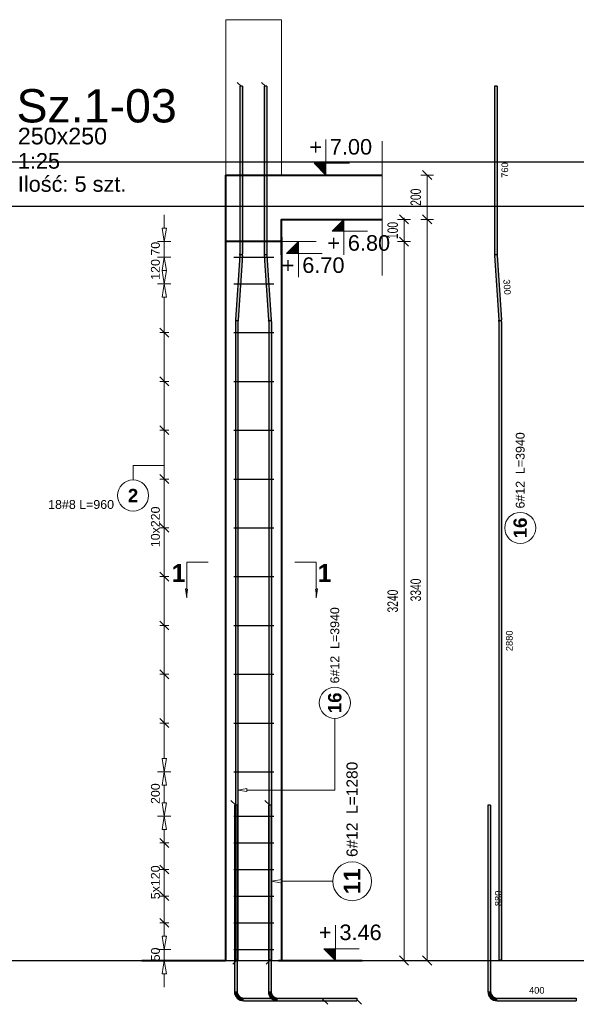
# Model space of a CAD drawing. Extents: x 3922 to 466978, y -142912 to 64503.
# Tile 31 of 62: x 402174 to 404682, y -123379 to -118942. Entities that reach past the tile are written whole.
import ezdxf
from ezdxf.enums import TextEntityAlignment as Align

# ---------------------------------------------------------------- set-up
doc = ezdxf.new("R2010")
doc.units = 0
doc.header["$LTSCALE"] = 10
doc.header["$MEASUREMENT"] = 0
doc.linetypes.add('HIDDEN', pattern=[0.375, 0.25, -0.125])
for name, color, linetype, lineweight in [('P-Linia3', 6, 'Continuous', 60), ('P-Przerywana', 13, 'HIDDEN', 9), ('P-Wymiar', 254, 'Continuous', 9), ('RCAD_deskowanie', 3, 'Continuous', 40)]:
    doc.layers.add(name, color=color, linetype=linetype, lineweight=lineweight)
for name, color, linetype in [('RCAD_kształt pręta', 7, 'Continuous'), ('RCAD_opis kształtu pręta', 7, 'Continuous'), ('RCAD_opis rozkładu', 7, 'Continuous'), ('RCAD_pręt wyrzucony', 130, 'Continuous'), ('RCAD_rozkład pręta', 7, 'Continuous'), ('RCAD_symbole graficzne', 7, 'Continuous')]:
    doc.layers.add(name, color=color, linetype=linetype)
doc.styles.add('_Fd Opis', font='arial.ttf')
doc.styles.add('ROMANS', font='arial.ttf', dxfattribs={"width": 0.7})
doc.styles.add('style1', font='arial.ttf')
doc.styles.add('style3', font='arialbd.ttf')
doc.styles.add('style5', font='arialbd.ttf')
doc.dimstyles.new('A25', dxfattribs={"dimscale": 27, "dimtxt": 1.75, "dimasz": 0.06, "dimexe": 0, "dimexo": 0, "dimgap": 1, "dimtad": 1, "dimdec": 4, "dimrnd": 0.1, "dimdsep": 46, "dimtxsty": 'ROMANS', "dimblk": '[[[[[[[[', "dimcen": 2, "dimdle": 2, "dimse1": 1, "dimse2": 1, "dimclrd": 256, "dimclrt": 1, "dimadec": 0, "dimazin": 0, "dimtfac": 1, "dimtdec": 4, "dimtix": 1, "dimtmove": 2, "dimatfit": 3, "dimldrblk": '[[[[[[[[', "dimfxl": 0, "dimtvp": 0.6, "dimtolj": 1, "dimlwd": -1, "dimarcsym": 0})

# ---------------------------------------------------------------- blocks, each defined once
blk = doc.blocks.new('[[[[[[[[')
at = {"layer": 'P-Wymiar'}
for p, q in [((-12.7, -12.7), (12.7, 12.7)), ((0, 0), (-4.6, 0)), ((0, 18), (0, -18))]:
    blk.add_line(p, q, dxfattribs=at)
blk = doc.blocks.new('*D393')
at = {"layer": 'Defpoints', "color": 0, "transparency": 16777216}
for p in [(403353.8, -119942), (403906.4, -123182), (403906.4, -123182)]:
    blk.add_point(p, dxfattribs=at)
at = {"layer": 'P-Wymiar', "transparency": 16777216}
blk.add_line((403906.4, -119943.6), (403906.4, -123180.4), dxfattribs=at)
at = {"layer": 'P-Wymiar', "transparency": 16777216, "xscale": 1.62, "yscale": 1.62, "zscale": 1.62}
for p, rotation in [((403906.4, -119942), 90), ((403906.4, -123182), 270)]:
    blk.add_blockref('[[[[[[[[', p, dxfattribs=dict(at, rotation=rotation))
at = {"layer": 'P-Wymiar', "color": 1, "transparency": 16777216, "insert": (403855.3, -121562), "char_height": 47.25, "attachment_point": 5, "rotation": 90, "style": 'ROMANS'}
blk.add_mtext('\\A1;3240', dxfattribs=at)
blk = doc.blocks.new('*D394')
at = {"layer": 'Defpoints', "color": 0, "transparency": 16777216}
for p in [(403353.8, -119842), (403906.4, -119842), (403353.8, -119942)]:
    blk.add_point(p, dxfattribs=at)
at = {"layer": 'P-Wymiar', "transparency": 16777216}
for p, q in [((403906.4, -119840.4), (403906.4, -119838.7)), ((403906.4, -119942), (403906.4, -119842)), ((403906.4, -119943.6), (403906.4, -119945.2))]:
    blk.add_line(p, q, dxfattribs=at)
at = {"layer": 'P-Wymiar', "transparency": 16777216, "xscale": 1.62, "yscale": 1.62, "zscale": 1.62}
for p, rotation in [((403906.4, -119842), 270), ((403906.4, -119942), 90)]:
    blk.add_blockref('[[[[[[[[', p, dxfattribs=dict(at, rotation=rotation))
at = {"layer": 'P-Wymiar', "color": 1, "transparency": 16777216, "insert": (403855.3, -119892), "char_height": 47.25, "attachment_point": 5, "rotation": 90, "style": 'ROMANS'}
blk.add_mtext('\\A1;100', dxfattribs=at)
blk = doc.blocks.new('*D395')
at = {"layer": 'Defpoints', "color": 0, "transparency": 16777216}
for p in [(403807.6, -119642), (404010.3, -119642), (403353.8, -119842)]:
    blk.add_point(p, dxfattribs=at)
at = {"layer": 'P-Wymiar', "transparency": 16777216}
blk.add_line((404010.3, -119840.4), (404010.3, -119643.6), dxfattribs=at)
at = {"layer": 'P-Wymiar', "transparency": 16777216, "xscale": 1.62, "yscale": 1.62, "zscale": 1.62}
for p, rotation in [((404010.3, -119642), 90), ((404010.3, -119842), 270)]:
    blk.add_blockref('[[[[[[[[', p, dxfattribs=dict(at, rotation=rotation))
at = {"layer": 'P-Wymiar', "color": 1, "transparency": 16777216, "insert": (403959.2, -119742), "char_height": 47.25, "attachment_point": 5, "rotation": 90, "style": 'ROMANS'}
blk.add_mtext('\\A1;200', dxfattribs=at)
blk = doc.blocks.new('*D396')
at = {"layer": 'Defpoints', "color": 0, "transparency": 16777216}
for p in [(403766.6, -119842), (403766.6, -123182), (404010.3, -123182)]:
    blk.add_point(p, dxfattribs=at)
at = {"layer": 'P-Wymiar', "transparency": 16777216}
blk.add_line((404010.3, -119843.6), (404010.3, -123180.4), dxfattribs=at)
at = {"layer": 'P-Wymiar', "transparency": 16777216, "xscale": 1.62, "yscale": 1.62, "zscale": 1.62}
for p, rotation in [((404010.3, -119842), 90), ((404010.3, -123182), 270)]:
    blk.add_blockref('[[[[[[[[', p, dxfattribs=dict(at, rotation=rotation))
at = {"layer": 'P-Wymiar', "color": 1, "transparency": 16777216, "insert": (403959.1, -121512), "char_height": 47.25, "attachment_point": 5, "rotation": 90, "style": 'ROMANS'}
blk.add_mtext('\\A1;3340', dxfattribs=at)

msp = doc.modelspace()

# ---------------------------------------------------------------- hatches: boundary and pattern name
at = {"layer": 'RCAD_kształt pręta'}
for points in [[(403166.31234, -119241.97622), (403178.31234, -119241.97622), (403178.31234, -119997.41326), (403166.31234, -119997.41326)], [(403276.07603, -119241.97622), (403288.07603, -119241.97622), (403288.07603, -119997.41326), (403276.07603, -119997.41326)], [(403166.10427, -120003.52953), (403178.07653, -120004.34504), (403158.23613, -120295.61847), (403146.26388, -120294.80296)], [(403276.31184, -120004.34504), (403288.2841, -120003.52953), (403308.12449, -120294.80296), (403296.15223, -120295.61847)], [(403146.02807, -120301.73474), (403158.02807, -120301.73474), (403158.02807, -123180.67669), (403146.02807, -123180.67669)], [(403296.3603, -120301.73474), (403308.3603, -120301.73474), (403308.3603, -123180.67669), (403296.3603, -123180.67669)], [(403141.92221, -122482.39868), (403153.92221, -122482.39868), (403153.92221, -123321.37389), (403141.92221, -123321.37389)], [(403294.87674, -122482.39868), (403306.87674, -122482.39868), (403306.87674, -123321.37389), (403294.87674, -123321.37389)], [(403183.92221, -123363.37389), (403183.92221, -123351.37389), (403540.32858, -123351.37389), (403540.32858, -123363.37389)], [(403336.87674, -123363.37389), (403336.87674, -123351.37389), (403693.28311, -123351.37389), (403693.28311, -123363.37389)]]:
    msp.add_hatch(color=4, dxfattribs=at).paths.add_polyline_path(points, flags=0)
h = msp.add_hatch(color=4, dxfattribs=at)
edge = h.paths.add_edge_path(flags=0)
edge.add_line((403178.07653, -120004.34504), (403166.10427, -120003.52953))
edge.add_arc((403076.31234, -119997.41326), 90, -3.89674277, 0)
edge.add_line((403166.31234, -119997.41326), (403178.31234, -119997.41326))
edge.add_arc((403076.31234, -119997.41326), 102, 356.10325723, 360, ccw=False)
h = msp.add_hatch(color=4, dxfattribs=at)
edge = h.paths.add_edge_path(flags=0)
edge.add_line((403276.07603, -119997.41326), (403288.07603, -119997.41326))
edge.add_arc((403378.07603, -119997.41326), 90, 180, 183.89674277)
edge.add_line((403288.2841, -120003.52953), (403276.31184, -120004.34504))
edge.add_arc((403378.07603, -119997.41326), 102, 540, 543.89674277, ccw=False)
h = msp.add_hatch(color=4, dxfattribs=at)
edge = h.paths.add_edge_path(flags=0)
edge.add_line((403146.26388, -120294.80296), (403158.23613, -120295.61847))
edge.add_arc((403248.02807, -120301.73474), 90, 176.10325723, 180)
edge.add_line((403158.02807, -120301.73474), (403146.02807, -120301.73474))
edge.add_arc((403248.02807, -120301.73474), 102, 536.10325723, 540, ccw=False)
h = msp.add_hatch(color=4, dxfattribs=at)
edge = h.paths.add_edge_path(flags=0)
edge.add_line((403308.3603, -120301.73474), (403296.3603, -120301.73474))
edge.add_arc((403206.3603, -120301.73474), 90, 0, 3.89674277)
edge.add_line((403296.15223, -120295.61847), (403308.12449, -120294.80296))
edge.add_arc((403206.3603, -120301.73474), 102, 360, 363.89674277, ccw=False)
h = msp.add_hatch(color=4, dxfattribs=at)
edge = h.paths.add_edge_path(flags=0)
edge.add_line((403141.92221, -123321.37389), (403153.92221, -123321.37389))
edge.add_arc((403183.92221, -123321.37389), 30, 180, 270)
edge.add_line((403183.92221, -123351.37389), (403183.92221, -123363.37389))
edge.add_arc((403183.92221, -123321.37389), 42, 540, 630, ccw=False)
h = msp.add_hatch(color=4, dxfattribs=at)
edge = h.paths.add_edge_path(flags=0)
edge.add_line((403294.87674, -123321.37389), (403306.87674, -123321.37389))
edge.add_arc((403336.87674, -123321.37389), 30, 180, 270)
edge.add_line((403336.87674, -123351.37389), (403336.87674, -123363.37389))
edge.add_arc((403336.87674, -123321.37389), 42, 540, 630, ccw=False)
at = {"layer": 'RCAD_pręt wyrzucony'}
for points in [[(404313.46624, -119241.97622), (404325.46624, -119241.97622), (404325.46624, -119997.41326), (404313.46624, -119997.41326)], [(404313.70205, -120004.34504), (404325.6743, -120003.52953), (404345.5147, -120294.80296), (404333.54244, -120295.61847)], [(404333.75051, -120301.73474), (404345.75051, -120301.73474), (404345.75051, -123180.67669), (404333.75051, -123180.67669)], [(404283.99552, -122482.39868), (404295.99552, -122482.39868), (404295.99552, -123321.37389), (404283.99552, -123321.37389)], [(404325.99552, -123363.37389), (404325.99552, -123351.37389), (404682.40189, -123351.37389), (404682.40189, -123363.37389)]]:
    msp.add_hatch(color=4, dxfattribs=at).paths.add_polyline_path(points, flags=0)
h = msp.add_hatch(color=4, dxfattribs=at)
edge = h.paths.add_edge_path(flags=0)
edge.add_line((404313.46624, -119997.41326), (404325.46624, -119997.41326))
edge.add_arc((404415.46624, -119997.41326), 90, 180, 183.89674277)
edge.add_line((404325.6743, -120003.52953), (404313.70205, -120004.34504))
edge.add_arc((404415.46624, -119997.41326), 102, 540, 543.89674277, ccw=False)
h = msp.add_hatch(color=4, dxfattribs=at)
edge = h.paths.add_edge_path(flags=0)
edge.add_line((404345.75051, -120301.73474), (404333.75051, -120301.73474))
edge.add_arc((404243.75051, -120301.73474), 90, 0, 3.89674277)
edge.add_line((404333.54244, -120295.61847), (404345.5147, -120294.80296))
edge.add_arc((404243.75051, -120301.73474), 102, 360, 363.89674277, ccw=False)
h = msp.add_hatch(color=4, dxfattribs=at)
edge = h.paths.add_edge_path(flags=0)
edge.add_line((404283.99552, -123321.37389), (404295.99552, -123321.37389))
edge.add_arc((404325.99552, -123321.37389), 30, 180, 270)
edge.add_line((404325.99552, -123351.37389), (404325.99552, -123363.37389))
edge.add_arc((404325.99552, -123321.37389), 42, 540, 630, ccw=False)
at = {"layer": 'RCAD_symbole graficzne'}
for points in [[(403500.81041, -119588.64289), (403554.14374, -119641.97622), (403554.14374, -119588.64289)], [(403581.89445, -119895.30956), (403635.22778, -119841.97622), (403635.22778, -119895.30956)], [(403376.56287, -119995.30956), (403429.8962, -119941.97622), (403429.8962, -119995.30956)], [(403544.04718, -123128.64289), (403597.38051, -123181.97622), (403597.38051, -123128.64289)]]:
    msp.add_hatch(color=1, dxfattribs=at).paths.add_polyline_path(points, flags=0)
at = {"layer": 'RCAD_symbole graficzne', "linetype": 'Continuous', "lineweight": 0}
for points in [[(402927.68144, -121547.2369), (402927.68144, -121507.2369), (402933.3833, -121507.2369)], [(403510.85743, -121547.2369), (403510.85743, -121507.2369), (403505.15557, -121507.2369)]]:
    msp.add_hatch(color=7, dxfattribs=at).paths.add_polyline_path(points, flags=0)

# ---------------------------------------------------------------- linework, layer by layer
at = {"layer": 'Defpoints'}
for p in [(394953.25392, -119581.97622), (394953.25392, -119781.97622), (382133.5222, -123181.97622), (395614.1618, -123181.97622), (387531.97264, -123181.97622), (401012.61224, -123181.97622), (379175.3442, -123181.97622), (392655.9838, -123181.97622), (384573.79464, -123181.97622), (398054.43424, -123181.97622)]:
    msp.add_xline(p, (1, 0), dxfattribs=at)
at = {"layer": 'P-Przerywana', "color": 21}
for points in [[(403103.84212, -119641.97622), (403103.84212, -118941.97622), (403353.84212, -118941.97622), (403353.84212, -119641.97622)], [(403807.60147, -119489.3775), (403807.60147, -120094.78907)]]:
    msp.add_lwpolyline(points, dxfattribs=at)
at = {"layer": 'RCAD_deskowanie'}
for points in [[(403103.84212, -123181.97622), (403103.84212, -119641.97622), (403807.60147, -119641.97622)], [(403353.84212, -120001.97622), (403353.84212, -119841.97622), (403807.60147, -119841.97622)], [(403353.84212, -119921.97622), (403353.84212, -123181.97622)], [(402725.04236, -123181.97622), (403101.64459, -123181.97622)], [(403340.31675, -123181.97622), (403716.91898, -123181.97622)]]:
    msp.add_lwpolyline(points, dxfattribs=at)
at = {"layer": 'RCAD_deskowanie', "linetype": 'HIDDEN'}
msp.add_lwpolyline([(403353.84212, -119941.97622), (403353.84212, -119941.97622), (403103.84212, -119941.97622)], dxfattribs=at)
at = {"layer": 'RCAD_kształt pręta', "color": 2, "lineweight": 5}
for p, q in [((403172.31234, -119241.97622), (403154.81234, -119224.47622)), ((403282.07603, -119241.97622), (403264.57603, -119224.47622)), ((403147.92221, -122482.39868), (403126.04721, -122460.52368)), ((403300.87674, -122482.39868), (403279.00174, -122460.52368)), ((403152.02807, -123180.67669), (403134.52807, -123198.17669)), ((403302.3603, -123180.67669), (403284.8603, -123198.17669)), ((403540.32858, -123357.37389), (403562.20358, -123379.24889)), ((403693.28311, -123357.37389), (403715.15811, -123379.24889))]:
    msp.add_line(p, q, dxfattribs=at)
at = {"layer": 'RCAD_kształt pręta', "color": 4}
for p, q in [((403166.31234, -119241.97622), (403166.31234, -119997.41326)), ((403178.31234, -119241.97622), (403166.31234, -119241.97622)), ((403178.31234, -119241.97622), (403178.31234, -119997.41326)), ((403276.07603, -119241.97622), (403276.07603, -119997.41326)), ((403288.07603, -119241.97622), (403276.07603, -119241.97622)), ((403288.07603, -119241.97622), (403288.07603, -119997.41326)), ((403166.10427, -120003.52953), (403146.26388, -120294.80296)), ((403178.07653, -120004.34504), (403158.23613, -120295.61847)), ((403276.31184, -120004.34504), (403296.15223, -120295.61847)), ((403288.2841, -120003.52953), (403308.12449, -120294.80296)), ((403146.02807, -120301.73474), (403146.02807, -123180.67669)), ((403158.02807, -120301.73474), (403158.02807, -123180.67669)), ((403296.3603, -120301.73474), (403296.3603, -123180.67669)), ((403308.3603, -120301.73474), (403308.3603, -123180.67669)), ((403141.92221, -122482.39868), (403141.92221, -123321.37389)), ((403153.92221, -122482.39868), (403141.92221, -122482.39868)), ((403153.92221, -122482.39868), (403153.92221, -123321.37389)), ((403294.87674, -122482.39868), (403294.87674, -123321.37389)), ((403306.87674, -122482.39868), (403294.87674, -122482.39868)), ((403306.87674, -122482.39868), (403306.87674, -123321.37389)), ((403158.02807, -123180.67669), (403146.02807, -123180.67669)), ((403308.3603, -123180.67669), (403296.3603, -123180.67669)), ((403183.92221, -123351.37389), (403540.32858, -123351.37389)), ((403336.87674, -123351.37389), (403693.28311, -123351.37389)), ((403540.32858, -123351.37389), (403540.32858, -123363.37389)), ((403693.28311, -123351.37389), (403693.28311, -123363.37389)), ((403183.92221, -123363.37389), (403540.32858, -123363.37389)), ((403336.87674, -123363.37389), (403693.28311, -123363.37389))]:
    msp.add_line(p, q, dxfattribs=at)
for centre, radius, start, end in [((403076.31234, -119997.41326), 90, 356.10325723, 0), ((403076.31234, -119997.41326), 102, 356.10325723, 360), ((403378.07603, -119997.41326), 102, 180, 183.89674277), ((403378.07603, -119997.41326), 90, 180, 183.89674277), ((403248.02807, -120301.73474), 102, 176.10325723, 180), ((403248.02807, -120301.73474), 90, 176.10325723, 180), ((403206.3603, -120301.73474), 90, 360, 3.89674277), ((403206.3603, -120301.73474), 102, 360, 3.89674277), ((403183.92221, -123321.37389), 42, 180, 270), ((403183.92221, -123321.37389), 30, 180, 270), ((403336.87674, -123321.37389), 42, 180, 270), ((403336.87674, -123321.37389), 30, 180, 270)]:
    msp.add_arc(centre, radius, start, end, dxfattribs=at)
at = {"layer": 'RCAD_opis kształtu pręta', "color": 8, "lineweight": 0}
for p, q in [((403594.35518, -122140.32384), (403594.35518, -122090.67964)), ((403594.35518, -122414.07287), (403594.35518, -122140.32384)), ((403158.02807, -122414.07287), (403198.02807, -122407.4062)), ((403198.02807, -122420.73953), (403158.02807, -122414.07287)), ((403198.02807, -122420.73953), (403198.02807, -122407.4062)), ((403594.35518, -122414.07287), (403198.02807, -122414.07287)), ((403306.87674, -122824.85896), (403356.87674, -122816.52562)), ((403356.87674, -122833.19229), (403356.87674, -122816.52562)), ((403356.87674, -122833.19229), (403306.87674, -122824.85896)), ((403414.03642, -122824.85896), (403356.87674, -122824.85896)), ((403414.03642, -122824.85896), (403414.03642, -122824.85896)), ((403414.03642, -122824.85896), (403584.72559, -122824.85896))]:
    msp.add_line(p, q, dxfattribs=at)
for centre, radius in [((403594.35518, -122020.67964), 70), ((403672.22559, -122824.85896), 87.5)]:
    msp.add_circle(centre, radius, dxfattribs=at)
at = {"layer": 'RCAD_opis rozkładu', "color": 8, "lineweight": 0}
for p, q in [((402825.91816, -119821.97622), (402825.91816, -119881.97622)), ((402825.91816, -119941.97622), (402815.91816, -119881.97622)), ((402835.91816, -119881.97622), (402815.91816, -119881.97622)), ((402835.91816, -119881.97622), (402825.91816, -119941.97622)), ((402795.91816, -119941.97622), (402855.91816, -119941.97622)), ((402825.91816, -120011.97622), (402825.91816, -119941.97622)), ((402795.91816, -120011.97622), (402855.91816, -120011.97622)), ((402815.91816, -120071.97622), (402825.91816, -120011.97622)), ((402825.91816, -120011.97622), (402835.91816, -120071.97622)), ((402815.91816, -120071.97622), (402835.91816, -120071.97622)), ((402825.91816, -120131.97622), (402815.91816, -120071.97622)), ((402835.91816, -120071.97622), (402815.91816, -120071.97622)), ((402825.91816, -120071.97622), (402825.91816, -120071.97622)), ((402835.91816, -120071.97622), (402825.91816, -120131.97622)), ((402825.91816, -120071.97622), (402825.91816, -120071.97622)), ((402795.91816, -120131.97622), (402855.91816, -120131.97622)), ((402795.91816, -120131.97622), (402855.91816, -120131.97622)), ((402815.91816, -120191.97622), (402825.91816, -120131.97622)), ((402825.91816, -120131.97622), (402835.91816, -120191.97622)), ((402815.91816, -120191.97622), (402835.91816, -120191.97622)), ((402825.91816, -120351.97622), (402825.91816, -120191.97622)), ((402845.91816, -120371.97622), (402805.91816, -120331.97622)), ((402805.91816, -120351.97622), (402845.91816, -120351.97622)), ((402825.91816, -120571.97622), (402825.91816, -120351.97622)), ((402845.91816, -120591.97622), (402805.91816, -120551.97622)), ((402805.91816, -120571.97622), (402845.91816, -120571.97622)), ((402825.91816, -120791.97622), (402825.91816, -120571.97622)), ((402845.91816, -120811.97622), (402805.91816, -120771.97622)), ((402805.91816, -120791.97622), (402845.91816, -120791.97622)), ((402825.91816, -121011.97622), (402825.91816, -120791.97622)), ((402685.13321, -120951.62571), (402825.91816, -120951.62571)), ((402685.13321, -120951.62571), (402685.13321, -121016.31625)), ((402845.91816, -121031.97622), (402805.91816, -120991.97622)), ((402805.91816, -121011.97622), (402845.91816, -121011.97622)), ((402825.91816, -121231.97622), (402825.91816, -121011.97622)), ((402845.91816, -121251.97622), (402805.91816, -121211.97622)), ((402805.91816, -121231.97622), (402845.91816, -121231.97622)), ((402825.91816, -121341.97622), (402825.91816, -121231.97622)), ((402825.91816, -121341.97622), (402825.91816, -121451.97622)), ((402805.91816, -121431.97622), (402845.91816, -121471.97622)), ((402805.91816, -121451.97622), (402845.91816, -121451.97622)), ((402825.91816, -121451.97622), (402825.91816, -121671.97622)), ((402805.91816, -121651.97622), (402845.91816, -121691.97622)), ((402805.91816, -121671.97622), (402845.91816, -121671.97622)), ((402825.91816, -121671.97622), (402825.91816, -121891.97622)), ((402805.91816, -121871.97622), (402845.91816, -121911.97622)), ((402805.91816, -121891.97622), (402845.91816, -121891.97622)), ((402825.91816, -121891.97622), (402825.91816, -122111.97622)), ((402805.91816, -122091.97622), (402845.91816, -122131.97622)), ((402805.91816, -122111.97622), (402845.91816, -122111.97622)), ((402825.91816, -122111.97622), (402825.91816, -122271.97622)), ((402825.91816, -122331.97622), (402815.91816, -122271.97622)), ((402835.91816, -122271.97622), (402815.91816, -122271.97622)), ((402835.91816, -122271.97622), (402825.91816, -122331.97622)), ((402795.91816, -122331.97622), (402855.91816, -122331.97622)), ((402795.91816, -122331.97622), (402855.91816, -122331.97622)), ((402815.91816, -122391.97622), (402825.91816, -122331.97622)), ((402825.91816, -122331.97622), (402835.91816, -122391.97622)), ((402815.91816, -122391.97622), (402835.91816, -122391.97622)), ((402825.91816, -122431.97622), (402825.91816, -122391.97622)), ((402825.91816, -122431.97622), (402825.91816, -122471.97622)), ((402825.91816, -122531.97622), (402815.91816, -122471.97622)), ((402835.91816, -122471.97622), (402815.91816, -122471.97622)), ((402835.91816, -122471.97622), (402825.91816, -122531.97622)), ((402795.91816, -122531.97622), (402855.91816, -122531.97622)), ((402795.91816, -122531.97622), (402855.91816, -122531.97622)), ((402815.91816, -122591.97622), (402825.91816, -122531.97622)), ((402825.91816, -122531.97622), (402835.91816, -122591.97622)), ((402815.91816, -122591.97622), (402835.91816, -122591.97622)), ((402825.91816, -122651.97622), (402825.91816, -122591.97622)), ((402845.91816, -122671.97622), (402805.91816, -122631.97622)), ((402805.91816, -122651.97622), (402845.91816, -122651.97622)), ((402825.91816, -122771.97622), (402825.91816, -122651.97622)), ((402845.91816, -122791.97622), (402805.91816, -122751.97622)), ((402805.91816, -122771.97622), (402845.91816, -122771.97622)), ((402825.91816, -122831.97622), (402825.91816, -122771.97622)), ((402825.91816, -122831.97622), (402825.91816, -122891.97622)), ((402805.91816, -122871.97622), (402845.91816, -122911.97622)), ((402805.91816, -122891.97622), (402845.91816, -122891.97622)), ((402825.91816, -122891.97622), (402825.91816, -123011.97622)), ((402805.91816, -122991.97622), (402845.91816, -123031.97622)), ((402805.91816, -123011.97622), (402845.91816, -123011.97622)), ((402825.91816, -123011.97622), (402825.91816, -123071.97622)), ((402825.91816, -123131.97622), (402815.91816, -123071.97622)), ((402835.91816, -123071.97622), (402815.91816, -123071.97622)), ((402835.91816, -123071.97622), (402825.91816, -123131.97622)), ((402795.91816, -123131.97622), (402855.91816, -123131.97622)), ((402825.91816, -123131.97622), (402825.91816, -123181.97622)), ((402795.91816, -123181.97622), (402855.91816, -123181.97622)), ((402815.91816, -123241.97622), (402825.91816, -123181.97622)), ((402825.91816, -123181.97622), (402835.91816, -123241.97622)), ((402815.91816, -123241.97622), (402835.91816, -123241.97622)), ((402825.91816, -123301.97622), (402825.91816, -123241.97622))]:
    msp.add_line(p, q, dxfattribs=at)
msp.add_circle((402685.13321, -121086.31625), 70, dxfattribs=at)
at = {"layer": 'RCAD_pręt wyrzucony', "color": 4}
for p, q in [((404313.46624, -119241.97622), (404313.46624, -119997.41326)), ((404325.46624, -119241.97622), (404313.46624, -119241.97622)), ((404325.46624, -119241.97622), (404325.46624, -119997.41326)), ((404313.70205, -120004.34504), (404333.54244, -120295.61847)), ((404325.6743, -120003.52953), (404345.5147, -120294.80296)), ((404333.75051, -120301.73474), (404333.75051, -123180.67669)), ((404345.75051, -120301.73474), (404345.75051, -123180.67669)), ((404283.99552, -122482.39868), (404283.99552, -123321.37389)), ((404295.99552, -122482.39868), (404283.99552, -122482.39868)), ((404295.99552, -122482.39868), (404295.99552, -123321.37389)), ((404345.75051, -123180.67669), (404333.75051, -123180.67669)), ((404325.99552, -123351.37389), (404682.40189, -123351.37389)), ((404682.40189, -123351.37389), (404682.40189, -123363.37389)), ((404325.99552, -123363.37389), (404682.40189, -123363.37389))]:
    msp.add_line(p, q, dxfattribs=at)
at = {"layer": 'RCAD_pręt wyrzucony', "color": 8, "lineweight": 0}
msp.add_circle((404429.88997, -121232.39162), 70, dxfattribs=at)
at = {"layer": 'RCAD_pręt wyrzucony', "color": 4}
for centre, radius, start, end in [((404415.46624, -119997.41326), 102, 180, 183.89674277), ((404415.46624, -119997.41326), 90, 180, 183.89674277), ((404243.75051, -120301.73474), 90, 360, 3.89674277), ((404243.75051, -120301.73474), 102, 360, 3.89674277), ((404325.99552, -123321.37389), 42, 180, 270), ((404325.99552, -123321.37389), 30, 180, 270)]:
    msp.add_arc(centre, radius, start, end, dxfattribs=at)
at = {"layer": 'RCAD_rozkład pręta', "color": 7, "linetype": 'ByBlock', "lineweight": 30}
for p, q in [((403138.84212, -120011.97622), (403318.84212, -120011.97622)), ((403138.84212, -120131.97622), (403318.84212, -120131.97622)), ((403138.84212, -120351.97622), (403318.84212, -120351.97622)), ((403138.84212, -120571.97622), (403318.84212, -120571.97622)), ((403138.84212, -120791.97622), (403318.84212, -120791.97622)), ((403138.84212, -121011.97622), (403318.84212, -121011.97622)), ((403138.84212, -121231.97622), (403318.84212, -121231.97622)), ((403138.84212, -121451.97622), (403318.84212, -121451.97622)), ((403138.84212, -121671.97622), (403318.84212, -121671.97622)), ((403138.84212, -121891.97622), (403318.84212, -121891.97622)), ((403138.84212, -122111.97622), (403318.84212, -122111.97622)), ((403138.84212, -122331.97622), (403318.84212, -122331.97622)), ((403138.84212, -122531.97622), (403318.84212, -122531.97622)), ((403138.84212, -122651.97622), (403318.84212, -122651.97622)), ((403138.84212, -122771.97622), (403318.84212, -122771.97622)), ((403138.84212, -122891.97622), (403318.84212, -122891.97622)), ((403138.84212, -123011.97622), (403318.84212, -123011.97622)), ((403138.84212, -123131.97622), (403318.84212, -123131.97622))]:
    msp.add_line(p, q, dxfattribs=at)
at = {"layer": 'RCAD_symbole graficzne', "color": 1, "lineweight": 0}
for p, q in [((403554.14374, -119641.97622), (403554.14374, -119481.97622)), ((403660.81041, -119588.64289), (403500.81041, -119588.64289)), ((403500.81041, -119588.64289), (403554.14374, -119641.97622)), ((403634.14374, -119641.97622), (403474.14374, -119641.97622)), ((403715.22778, -119841.97622), (403555.22778, -119841.97622)), ((403581.89445, -119895.30956), (403635.22778, -119841.97622)), ((403635.22778, -119841.97622), (403635.22778, -120001.97622)), ((403741.89445, -119895.30956), (403581.89445, -119895.30956)), ((403509.8962, -119941.97622), (403349.8962, -119941.97622)), ((403376.56287, -119995.30956), (403429.8962, -119941.97622)), ((403429.8962, -119941.97622), (403429.8962, -120101.97622)), ((403536.56287, -119995.30956), (403376.56287, -119995.30956)), ((403597.38051, -123181.97622), (403597.38051, -123021.97622)), ((403704.04718, -123128.64289), (403544.04718, -123128.64289)), ((403544.04718, -123128.64289), (403597.38051, -123181.97622)), ((403677.38051, -123181.97622), (403517.38051, -123181.97622))]:
    msp.add_line(p, q, dxfattribs=at)
at = {"layer": 'RCAD_symbole graficzne', "color": 7, "linetype": 'Continuous', "lineweight": 0}
for p, q in [((402927.68144, -121387.2369), (403023.68144, -121387.2369)), ((402927.68144, -121547.2369), (402927.68144, -121387.2369)), ((403510.85743, -121387.2369), (403414.85743, -121387.2369)), ((403510.85743, -121547.2369), (403510.85743, -121387.2369)), ((402927.68144, -121507.2369), (402921.97958, -121507.2369)), ((402927.68144, -121547.2369), (402921.97958, -121507.2369)), ((403510.85743, -121507.2369), (403516.55929, -121507.2369)), ((403510.85743, -121547.2369), (403516.55929, -121507.2369))]:
    msp.add_line(p, q, dxfattribs=at)

# ---------------------------------------------------------------- texts
at = {"layer": 'P-Linia3', "style": '_Fd Opis'}
msp.add_text('Sz.1-03', height=150, dxfattribs=at).set_placement((402521.13694, -119330.02892), align=Align.MIDDLE)
at = {"layer": 'P-Linia3', "color": 3, "style": '_Fd Opis'}
msp.add_text('250x250', height=75, dxfattribs=at).set_placement((402366.97649, -119466.39551), align=Align.MIDDLE)
at = {"layer": 'P-Linia3', "char_height": 70, "attachment_point": 1, "style": '_Fd Opis'}
for s, insert in [('1:25', (402165.97035, -119543.32642)), ('Ilość: 5 szt.', (402165.97035, -119647.48674))]:
    msp.add_mtext(s, dxfattribs=dict(at, insert=insert))
at = {"layer": 'RCAD_opis kształtu pręta', "color": 1, "attachment_point": 5, "rotation": 90}
for s, insert, char_height, style in [('6#12  L=3940', (403594.35518, -121761.37541), 40, 'style1'), ('16', (403594.35518, -122020.67964), 60, 'style3'), ('6#12  L=1280', (403672.22559, -122500.72867), 50, 'style1'), ('11', (403672.22559, -122824.85896), 75, 'style3')]:
    msp.add_mtext(s, dxfattribs=dict(at, insert=insert, char_height=char_height, style=style))
at = {"layer": 'RCAD_opis rozkładu', "color": 2, "char_height": 40, "attachment_point": 7, "rotation": 90, "style": 'style1'}
for s, insert in [('70', (402806.34108, -120005.39369)), ('120', (402806.34108, -120114.2136)), ('10x220', (402806.34108, -121319.26135)), ('200', (402806.34108, -122476.43734)), ('5x120', (402806.34108, -122905.60515)), ('50', (402806.34108, -123185.5574))]:
    msp.add_mtext(s, dxfattribs=dict(at, insert=insert))
at = {"layer": 'RCAD_opis rozkładu', "color": 1, "insert": (402685.13321, -121086.31625), "char_height": 60, "attachment_point": 5, "style": 'style3'}
msp.add_mtext('2', dxfattribs=at)
at = {"layer": 'RCAD_opis rozkładu', "color": 2, "insert": (402451.1223, -121126.99838), "char_height": 40, "attachment_point": 5, "style": 'style1'}
msp.add_mtext('18#8 L=960', dxfattribs=at)
at = {"layer": 'RCAD_pręt wyrzucony', "color": 1, "attachment_point": 5}
for s, insert, char_height, rotation, style in [('760', (404360.46624, -119619.69474), 30, 90, 'style1'), ('300', (404370.51359, -120146.7877), 30, 273.89674277, 'style1'), ('16', (404429.88997, -121232.39162), 60, 90, 'style3'), ('2880', (404380.75051, -121741.20571), 30, 90, 'style1'), ('880', (404330.99552, -122901.88628), 30, 90, 'style1')]:
    msp.add_mtext(s, dxfattribs=dict(at, insert=insert, char_height=char_height, rotation=rotation, style=style))
at = {"layer": 'RCAD_pręt wyrzucony', "color": 2, "insert": (404429.88997, -120973.08739), "char_height": 40, "attachment_point": 5, "rotation": 90, "style": 'style1'}
msp.add_mtext('6#12  L=3940', dxfattribs=at)
at = {"layer": 'RCAD_pręt wyrzucony', "color": 1, "insert": (404504.19871, -123316.37389), "char_height": 30, "attachment_point": 5, "style": 'style1'}
msp.add_mtext('400', dxfattribs=at)
at = {"layer": 'RCAD_symbole graficzne', "color": 2, "style": 'style1'}
for p in [(403536.36596, -119570.86511), (403579.60273, -123110.86511)]:
    msp.add_text('+', height=70, dxfattribs=at).set_placement(p, align=Align.BOTTOM_RIGHT)
for s, p in [('7.00 ', (403571.92152, -119570.86511)), ('3.46 ', (403615.15829, -123110.86511))]:
    msp.add_text(s, height=70, dxfattribs=at).set_placement(p, align=Align.BOTTOM_LEFT)
for p in [(403617.45, -119913.08733), (403412.11843, -120013.08733)]:
    msp.add_text('+', height=70, dxfattribs=at).set_placement(p, align=Align.TOP_RIGHT)
for s, p in [('6.80 ', (403653.00556, -119913.08733)), ('6.70 ', (403447.67398, -120013.08733))]:
    msp.add_text(s, height=70, dxfattribs=at).set_placement(p, align=Align.TOP_LEFT)
at = {"layer": 'RCAD_symbole graficzne', "color": 73, "char_height": 80, "attachment_point": 5, "style": 'style5'}
for insert in [(402890.38812, -121435.43336), (403548.15075, -121435.43336)]:
    msp.add_mtext('1', dxfattribs=dict(at, insert=insert))

# ---------------------------------------------------------------- dimensions: what is measured, and where the dimension line sits
at = {"layer": 'P-Wymiar'}
for base, p1, p2, picture, middle in [((404010.28488, -119641.97622), (403353.84212, -119841.97622), (403807.60147, -119641.97622), '*D395', (403959.16031, -119741.97622)), ((403906.43499, -119841.97622), (403353.84212, -119941.97622), (403353.84212, -119841.97622), '*D394', (403855.31042, -119891.97622)), ((404010.28488, -123181.97622), (403766.56017, -119841.97622), (403766.56017, -123181.97622), '*D396', (403959.14419, -121511.97622))]:
    dim = msp.add_linear_dim(base=base, p1=p1, p2=p2, angle=90, dimstyle='A25', override={"dimfxl": 0.18, "dimfxlon": 1}, dxfattribs=at)
    dim.commit()
    dim.dimension.update_dxf_attribs({"geometry": picture, "text_midpoint": middle})
at = {"layer": 'P-Wymiar', "color": 21}
dim = msp.add_linear_dim(base=(403906.43499, -123181.97622), p1=(403353.84212, -119941.97622), p2=(403906.43499, -123181.97622), angle=90, dimstyle='A25', override={"dimtmove": 0, "dimfxl": 0.18, "dimfxlon": 1}, dxfattribs=at)
dim.commit()
dim.dimension.update_dxf_attribs({"geometry": '*D393', "text_midpoint": (403855.2943, -121561.97622)})

doc.saveas('drawing.dxf')
